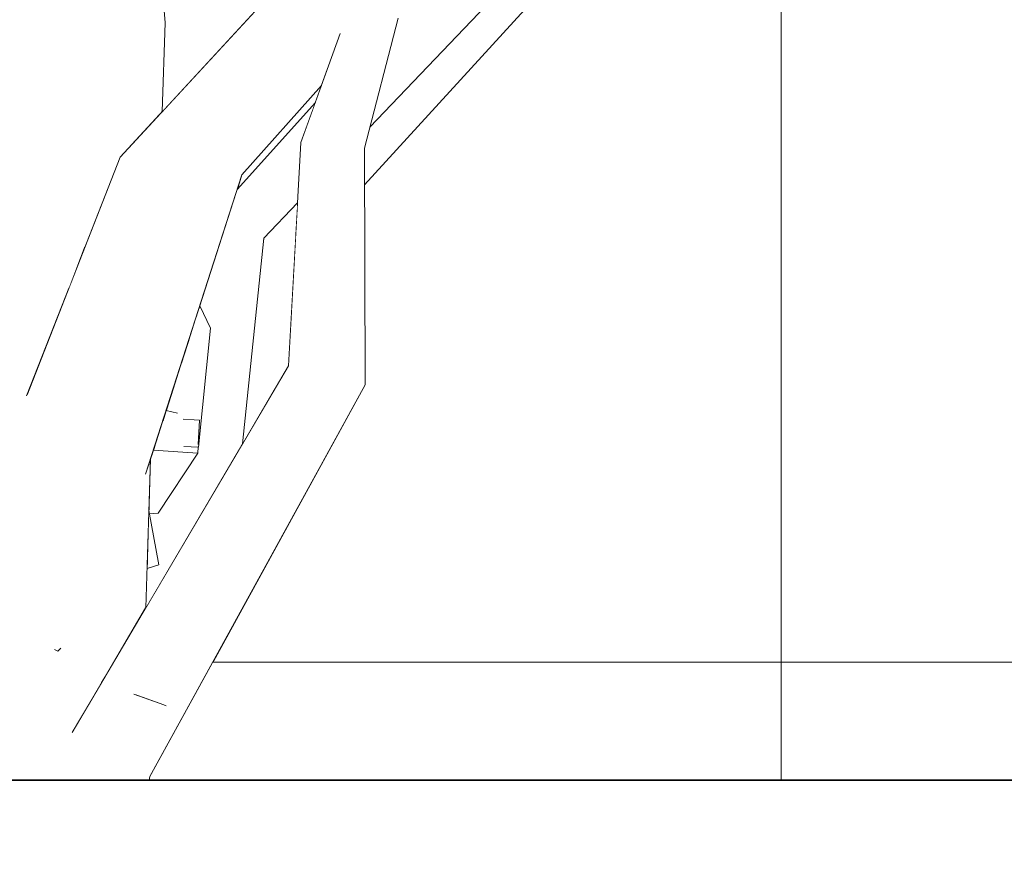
# Model space of a CAD drawing. Extents: x -289599 to -184549, y 66678 to 295474.
# Tile 149 of 256: x -266279 to -266112, y 71498 to 71642. Entities that reach past the tile are written whole.
import ezdxf

# ---------------------------------------------------------------- set-up
doc = ezdxf.new("R2010")
doc.units = 0
doc.header["$MEASUREMENT"] = 0
doc.linetypes.add('Wipeout_Contour', pattern=[1000, 0, -1000])
for name, color, linetype in [('arch drzewa', 8, 'Continuous'), ('Model stropy', 8, 'Continuous'), ('Model Ściany', 8, 'Continuous')]:
    doc.layers.add(name, color=color, linetype=linetype)
for name, color, linetype, lineweight in [('arch drzewa_Nr_Pióra__4', 8, 'Continuous', 9), ('Model stropy_Nr_Pióra__26', 8, 'Continuous', 35), ('Model Ściany_Nr_Pióra__87', 8, 'Continuous', 20)]:
    doc.layers.add(name, color=color, linetype=linetype, lineweight=lineweight)

msp = doc.modelspace()

# ---------------------------------------------------------------- wipeouts: each hides what was drawn before it
at = {"color": 254, "linetype": 'Wipeout_Contour', "lineweight": 0, "ltscale": 5167266.364004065}
msp.add_wipeout([(-266257.23, 71549.33), (-266257.45, 71542.68), (-266241.08, 71570.46), (-266237.45, 71605.22), (-266231.75, 71611.2), (-266231.18, 71621.43), (-266228.74, 71628.19), (-266241.99, 71613.45), (-266248.3, 71593.8), (-266246.49, 71589.98), (-266248.51, 71569.89), (-266248.59, 71569.9), (-266248.65, 71568.83), (-266255.36, 71558.72), (-266256.81, 71558.59), (-266255.25, 71549.97)], dxfattribs=at).dxf.layer = 'Model Ściany'
at = {"color": 254, "linetype": 'Wipeout_Contour', "lineweight": 0, "ltscale": 1290709.204890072}
msp.add_wipeout([(-266149.89, 71533.5), (-266149.89, 71513.5), (-265799.89, 71513.5), (-265799.89, 71533.5)], dxfattribs=at).dxf.layer = 'Model Ściany'

# ---------------------------------------------------------------- next in the draw order: wipeouts: each hides what was drawn before it
at = {"color": 254, "linetype": 'Wipeout_Contour', "lineweight": 0, "ltscale": 2260814.460055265}
msp.add_wipeout([(-266254.18, 71641.65), (-266254.68, 71626.65), (-266228.21, 71655.24), (-266232.97, 71666), (-266247.58, 71695.59), (-266250.69, 71690.69), (-266254.36, 71643.84)], dxfattribs=at).dxf.layer = 'Model Ściany'
at = {"color": 254, "linetype": 'Wipeout_Contour', "lineweight": 0, "ltscale": 1614532.714433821}
msp.add_wipeout([(-266256.85, 71513.5), (-266149.89, 71513.5), (-266149.89, 71533.5), (-266246.11, 71533.5), (-266256.77, 71514.13)], dxfattribs=at).dxf.layer = 'Model Ściany'

# ---------------------------------------------------------------- next in the draw order: wipeouts: each hides what was drawn before it
at = {"color": 254, "linetype": 'Wipeout_Contour', "lineweight": 0, "ltscale": 1614901.827503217}
msp.add_wipeout([(-266268.75, 71641.28), (-266267.85, 71603.51), (-266261.8, 71618.96), (-266254.68, 71626.65), (-266254.18, 71641.65)], dxfattribs=at).dxf.layer = 'arch drzewa'
at = {"color": 254, "linetype": 'Wipeout_Contour', "lineweight": 0, "ltscale": 2906648.689396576}
msp.add_wipeout([(-266261.09, 71560.35), (-266266.52, 71547.64), (-266266.05, 71528.11), (-266264.9, 71530.05), (-266264.96, 71530.07), (-266264.39, 71530.93), (-266257.45, 71542.68), (-266256.62, 71567.93), (-266257.4, 71565.49)], dxfattribs=at).dxf.layer = 'arch drzewa'
at = {"color": 254, "linetype": 'Wipeout_Contour', "lineweight": 0, "ltscale": 1926976.399866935}
msp.add_wipeout([(-266429.89, 71363.5), (-266079.89, 71363.5), (-266079.89, 71263.5), (-260835.35, 71263.5), (-260835.35, 71513.5), (-266429.89, 71513.5)], dxfattribs=at).dxf.layer = 'Model stropy'
at = {"color": 254, "linetype": 'Wipeout_Contour', "lineweight": 0, "ltscale": 4520811.533908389}
msp.add_wipeout([(-266220.3, 71580.42), (-266246.11, 71533.5), (-266149.89, 71533.5), (-266149.89, 71672.48), (-266159.98, 71668.69), (-266162.82, 71668.4), (-266190.39, 71672.63), (-266200.33, 71653.36), (-266214.71, 71642.45), (-266219.5, 71624.04), (-266192.53, 71652.3), (-266190.25, 71651.65), (-266187.73, 71650.07), (-266220.42, 71614.25)], dxfattribs=at).dxf.layer = 'Model Ściany'

# ---------------------------------------------------------------- next in the draw order: wipeouts: each hides what was drawn before it
at = {"color": 254, "linetype": 'Wipeout_Contour', "lineweight": 0, "ltscale": 1938000.010456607}
msp.add_wipeout([(-266265.47, 71719.17), (-266265.38, 71718.94), (-266263.64, 71714.54), (-266263.32, 71690.47), (-266254.18, 71641.65), (-266261.91, 71738.98)], dxfattribs=at).dxf.layer = 'arch drzewa'
at = {"color": 254, "linetype": 'Wipeout_Contour', "lineweight": 0, "ltscale": 968953.908651}
msp.add_wipeout([(-266270.51, 71596.72), (-266267.85, 71603.51), (-266268.75, 71641.28)], dxfattribs=at).dxf.layer = 'arch drzewa'
at = {"color": 254, "linetype": 'Wipeout_Contour', "lineweight": 0, "ltscale": 1291821.660091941}
msp.add_wipeout([(-266262.16, 71514.71), (-266265.8, 71517.52), (-266265.7, 71513.5), (-266262.17, 71513.5)], dxfattribs=at).dxf.layer = 'arch drzewa'
at = {"color": 254, "linetype": 'Wipeout_Contour', "lineweight": 0, "ltscale": 28415208.86934123}
msp.add_wipeout([(-266103.55, 71992.96), (-266149.89, 71964.95), (-266149.89, 71854.15), (-266149.81, 71854.61), (-266147.58, 71868.46), (-266147.25, 71869.81), (-266144.4, 71869.49), (-266147.02, 71852.11), (-266147.2, 71850.83), (-266143.33, 71856.3), (-266135.23, 71863.91), (-266123.36, 71875.44), (-266123.42, 71875.49), (-266122.64, 71876.14), (-266103.28, 71894.93), (-266101.12, 71893.98), (-266095.85, 71898.35), (-266094.61, 71898.09), (-266091.99, 71896.03), (-266119.56, 71873.17), (-266119.65, 71873.19), (-266130.32, 71862.84), (-266138.33, 71854.8), (-266148.95, 71838.56), (-266149.89, 71831.95), (-266149.89, 71831.02), (-266133.28, 71803.74), (-266130.4, 71799.19), (-266108.07, 71838.27), (-266101.56, 71865.5), (-266064.77, 71904.05), (-266062.99, 71904.73), (-266061.05, 71902.48), (-266096.07, 71865.23), (-266102, 71836.16), (-266125.18, 71795.41), (-266109.68, 71759.16), (-266080.13, 71802.36), (-266042.3, 71809.79), (-266011.44, 71847.28), (-266008.93, 71846.19), (-266008.47, 71845.52), (-266041.18, 71805.89), (-266074.37, 71799.94), (-266106.08, 71750.75), (-266105.15, 71748.58), (-266138.67, 71725.6), (-266106.56, 71731.07), (-266056.37, 71766.63), (-266019.32, 71773.45), (-266018.93, 71772.76), (-266018.29, 71770.63), (-266052.86, 71763.75), (-266104.99, 71726.14), (-266149.89, 71717.35), (-266149.89, 71675.77), (-266132.9, 71681.77), (-266131.57, 71681.57), (-266130.41, 71679.79), (-266149.89, 71672.48), (-266149.89, 71533.5), (-265799.89, 71533.5), (-265799.89, 73993.5), (-266149.89, 73993.5), (-266149.89, 72273.37), (-266146.52, 72275.39), (-266145.34, 72274.7), (-266143.34, 72272.56), (-266149.89, 72268.54), (-266149.89, 72044.32), (-266137.79, 72062.61), (-266135.08, 72062.89), (-266134.08, 72062.02), (-266133.85, 72062.94), (-266129.89, 72062.22), (-266138.42, 72025.1), (-266149.89, 72014.59), (-266149.89, 71972.88), (-266107.91, 71997.24), (-266107, 71997.52), (-266068.82, 72044.15), (-266066.08, 72044.03), (-266064.01, 72042.09), (-266098.37, 72000.13), (-266041.63, 72017.32), (-266011.13, 72055.13), (-266007.57, 72053.39), (-266039.35, 72013.46)], dxfattribs=at).dxf.layer = 'Model Ściany'

# ---------------------------------------------------------------- next in the draw order: linework, layer by layer
at = {"layer": 'Model Ściany_Nr_Pióra__87', "linetype": 'Continuous'}
for p, q in [((-266149.89, 71533.5), (-266149.89, 71672.48)), ((-266149.89, 71513.5), (-266149.89, 71533.5)), ((-266149.89, 71533.5), (-265799.89, 71533.5))]:
    msp.add_line(p, q, dxfattribs=at)

# ---------------------------------------------------------------- next in the draw order: wipeouts: each hides what was drawn before it
at = {"color": 254, "linetype": 'Wipeout_Contour', "lineweight": 0, "ltscale": 3229644.129870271}
msp.add_wipeout([(-266273.78, 71513.5), (-266265.7, 71513.5), (-266265.8, 71517.52), (-266269.85, 71521.66), (-266266.05, 71528.11), (-266266.52, 71547.64), (-266271.88, 71535.8), (-266272.34, 71535.38), (-266272.9, 71535.65), (-266272.9, 71535.95)], dxfattribs=at).dxf.layer = 'arch drzewa'
at = {"color": 254, "linetype": 'Wipeout_Contour', "lineweight": 0, "ltscale": 1291803.504754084}
msp.add_wipeout([(-266262.16, 71514.71), (-266262.17, 71513.5), (-266256.85, 71513.5), (-266256.77, 71514.13)], dxfattribs=at).dxf.layer = 'arch drzewa'

# ---------------------------------------------------------------- next in the draw order: wipeouts: each hides what was drawn before it
at = {"color": 254, "linetype": 'Wipeout_Contour', "lineweight": 0, "ltscale": 2583846.931184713}
msp.add_wipeout([(-266268.75, 71641.28), (-266286.85, 71642.2), (-266282.82, 71513.62), (-266282.77, 71513.5), (-266273.78, 71513.5), (-266272.9, 71535.95), (-266277.45, 71578.99), (-266270.51, 71596.72)], dxfattribs=at).dxf.layer = 'arch drzewa'
at = {"color": 254, "linetype": 'Wipeout_Contour', "lineweight": 0, "ltscale": 968820.304655}
msp.add_wipeout([(-266233.3, 71583.65), (-266256.77, 71514.13), (-266220.3, 71580.42)], dxfattribs=at).dxf.layer = 'arch drzewa'
at = {"color": 254, "linetype": 'Wipeout_Contour', "lineweight": 0, "ltscale": 968879.568089}
msp.add_wipeout([(-266264.39, 71530.93), (-266264.96, 71530.07), (-266264.9, 71530.05)], dxfattribs=at).dxf.layer = 'arch drzewa'

# ---------------------------------------------------------------- next in the draw order: linework, layer by layer
at = {"layer": 'arch drzewa_Nr_Pióra__4', "linetype": 'Continuous'}
for p, q in [((-266264.96, 71530.07), (-266264.39, 71530.93)), ((-266264.9, 71530.05), (-266264.96, 71530.07)), ((-266256.85, 71513.5), (-266256.77, 71514.13))]:
    msp.add_line(p, q, dxfattribs=at)
at = {"layer": 'Model stropy_Nr_Pióra__26', "linetype": 'Continuous'}
msp.add_line((-266429.89, 71513.5), (-260835.35, 71513.5), dxfattribs=at)
at = {"layer": 'Model Ściany_Nr_Pióra__87', "linetype": 'Continuous'}
msp.add_line((-266149.89, 71533.5), (-266246.11, 71533.5), dxfattribs=at)

# ---------------------------------------------------------------- next in the draw order: wipeouts: each hides what was drawn before it
at = {"color": 254, "linetype": 'Wipeout_Contour', "lineweight": 0, "ltscale": 2583930.124640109}
msp.add_wipeout([(-266269.42, 71651.82), (-266268.75, 71641.28), (-266254.18, 71641.65), (-266263.32, 71690.47), (-266263.07, 71671.67), (-266264.91, 71667.97), (-266268.37, 71648.56), (-266268.38, 71648.82)], dxfattribs=at).dxf.layer = 'arch drzewa'
at = {"color": 254, "linetype": 'Wipeout_Contour', "lineweight": 0, "ltscale": 968818.642115}
msp.add_wipeout([(-266220.3, 71580.42), (-266220.44, 71620.45), (-266231.18, 71621.43)], dxfattribs=at).dxf.layer = 'arch drzewa'
at = {"color": 254, "linetype": 'Wipeout_Contour', "lineweight": 0, "ltscale": 1291834.459495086}
msp.add_wipeout([(-266254.62, 71574.17), (-266255.64, 71570.97), (-266248.51, 71569.89), (-266252.08, 71575.61)], dxfattribs=at).dxf.layer = 'arch drzewa'
at = {"color": 254, "linetype": 'Wipeout_Contour', "lineweight": 0, "ltscale": 968872.025785}
msp.add_wipeout([(-266257.23, 71549.33), (-266255.25, 71549.97), (-266256.91, 71559.15)], dxfattribs=at).dxf.layer = 'arch drzewa'
at = {"color": 254, "linetype": 'Wipeout_Contour', "lineweight": 0, "ltscale": 968845.512589}
msp.add_wipeout([(-266253.04, 71528.72), (-266254.41, 71526.26), (-266254.01, 71526.1)], dxfattribs=at).dxf.layer = 'arch drzewa'

# ---------------------------------------------------------------- next in the draw order: wipeouts: each hides what was drawn before it
at = {"color": 254, "linetype": 'Wipeout_Contour', "lineweight": 0, "ltscale": 968981.713995}
msp.add_wipeout([(-266269.42, 71651.82), (-266270.91, 71653.25), (-266268.75, 71641.28)], dxfattribs=at).dxf.layer = 'arch drzewa'
at = {"color": 254, "linetype": 'Wipeout_Contour', "lineweight": 0, "ltscale": 968821.079599}
msp.add_wipeout([(-266231.18, 71621.43), (-266233.3, 71583.65), (-266220.3, 71580.42)], dxfattribs=at).dxf.layer = 'arch drzewa'
at = {"color": 254, "linetype": 'Wipeout_Contour', "lineweight": 0, "ltscale": 968880.337402}
msp.add_wipeout([(-266254.01, 71576.05), (-266254.62, 71574.17), (-266252.08, 71575.61)], dxfattribs=at).dxf.layer = 'arch drzewa'
at = {"color": 254, "linetype": 'Wipeout_Contour', "lineweight": 0, "ltscale": 1291831.97523886}
msp.add_wipeout([(-266255.74, 71570.68), (-266255.88, 71570.24), (-266250.67, 71569.97), (-266248.51, 71569.89)], dxfattribs=at).dxf.layer = 'arch drzewa'
at = {"color": 254, "linetype": 'Wipeout_Contour', "lineweight": 0, "ltscale": 1937758.97704327}
msp.add_wipeout([(-266256.67, 71566.52), (-266256.91, 71559.15), (-266256.82, 71558.63), (-266255.36, 71558.72), (-266256.34, 71568.8), (-266256.62, 71567.93)], dxfattribs=at).dxf.layer = 'arch drzewa'
at = {"color": 254, "linetype": 'Wipeout_Contour', "lineweight": 0, "ltscale": 968846.241806}
msp.add_wipeout([(-266253.63, 71528.6), (-266254.41, 71526.26), (-266253.04, 71528.72)], dxfattribs=at).dxf.layer = 'arch drzewa'

# ---------------------------------------------------------------- next in the draw order: wipeouts: each hides what was drawn before it
at = {"color": 254, "linetype": 'Wipeout_Contour', "lineweight": 0, "ltscale": 2261085.839963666}
msp.add_wipeout([(-266289.56, 71739.44), (-266286.85, 71642.2), (-266268.75, 71641.28), (-266270.91, 71653.25), (-266282.8, 71667.18), (-266280.73, 71707.54), (-266283.43, 71722.47)], dxfattribs=at).dxf.layer = 'arch drzewa'
at = {"color": 254, "linetype": 'Wipeout_Contour', "lineweight": 0, "ltscale": 1937651.692505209}
msp.add_wipeout([(-266221.55, 71643.07), (-266222.43, 71642.06), (-266220.44, 71620.45), (-266214.71, 71642.45), (-266215.97, 71642.84), (-266216.73, 71642.26)], dxfattribs=at).dxf.layer = 'arch drzewa'
at = {"color": 254, "linetype": 'Wipeout_Contour', "lineweight": 0, "ltscale": 968839.418258}
msp.add_wipeout([(-266232.2, 71605.24), (-266232.22, 71602.9), (-266232.09, 71605.15)], dxfattribs=at).dxf.layer = 'arch drzewa'
at = {"color": 254, "linetype": 'Wipeout_Contour', "lineweight": 0, "ltscale": 968875.82347}
msp.add_wipeout([(-266255.64, 71570.97), (-266255.74, 71570.68), (-266248.51, 71569.89)], dxfattribs=at).dxf.layer = 'arch drzewa'
at = {"color": 254, "linetype": 'Wipeout_Contour', "lineweight": 0, "ltscale": 968852.333242}
msp.add_wipeout([(-266259.26, 71528.01), (-266254.41, 71526.26), (-266253.63, 71528.6)], dxfattribs=at).dxf.layer = 'arch drzewa'

# ---------------------------------------------------------------- next in the draw order: wipeouts: each hides what was drawn before it
at = {"color": 254, "linetype": 'Wipeout_Contour', "lineweight": 0, "ltscale": 1291783.473707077}
msp.add_wipeout([(-266224.56, 71639.78), (-266231.18, 71621.43), (-266220.44, 71620.45), (-266222.43, 71642.06)], dxfattribs=at).dxf.layer = 'arch drzewa'
at = {"color": 254, "linetype": 'Wipeout_Contour', "lineweight": 0, "ltscale": 1291778.264590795}
msp.add_wipeout([(-266233.39, 71583.49), (-266233.3, 71583.65), (-266232.22, 71602.9), (-266232.2, 71605.24)], dxfattribs=at).dxf.layer = 'arch drzewa'
at = {"color": 254, "linetype": 'Wipeout_Contour', "lineweight": 0, "ltscale": 2260694.514166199}
msp.add_wipeout([(-266250.07, 71588.3), (-266248.9, 71574.47), (-266248.36, 71574.43), (-266248.56, 71570.48), (-266248.51, 71569.89), (-266246.49, 71589.98), (-266248.89, 71591.98)], dxfattribs=at).dxf.layer = 'arch drzewa'
at = {"color": 254, "linetype": 'Wipeout_Contour', "lineweight": 0, "ltscale": 968850.859534}
msp.add_wipeout([(-266258.2, 71527.63), (-266254.01, 71526.1), (-266254.41, 71526.26)], dxfattribs=at).dxf.layer = 'arch drzewa'

# ---------------------------------------------------------------- next in the draw order: linework, layer by layer
at = {"layer": 'arch drzewa_Nr_Pióra__4', "linetype": 'Continuous'}
for p, q in [((-266254.41, 71526.26), (-266259.46, 71528.08)), ((-266253.99, 71526.09), (-266254.41, 71526.26))]:
    msp.add_line(p, q, dxfattribs=at)

# ---------------------------------------------------------------- next in the draw order: wipeouts: each hides what was drawn before it
at = {"color": 254, "linetype": 'Wipeout_Contour', "lineweight": 0, "ltscale": 1291706.977003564}
msp.add_wipeout([(-266220.42, 71615.01), (-266220.42, 71614.25), (-266187.73, 71650.07), (-266190.02, 71650.72)], dxfattribs=at).dxf.layer = 'arch drzewa'
at = {"color": 254, "linetype": 'Wipeout_Contour', "lineweight": 0, "ltscale": 1614763.856540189}
msp.add_wipeout([(-266241.19, 71615.93), (-266241.99, 71613.45), (-266228.74, 71628.19), (-266227.7, 71631.07), (-266228.15, 71630.56)], dxfattribs=at).dxf.layer = 'arch drzewa'
at = {"color": 254, "linetype": 'Wipeout_Contour', "lineweight": 0, "ltscale": 1291785.355804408}
msp.add_wipeout([(-266232.2, 71605.24), (-266237.45, 71605.22), (-266235.73, 71579.52), (-266233.39, 71583.49)], dxfattribs=at).dxf.layer = 'arch drzewa'
at = {"color": 254, "linetype": 'Wipeout_Contour', "lineweight": 0, "ltscale": 968875.837614}
msp.add_wipeout([(-266248.3, 71593.8), (-266248.45, 71593.34), (-266246.49, 71589.98)], dxfattribs=at).dxf.layer = 'arch drzewa'
at = {"color": 254, "linetype": 'Wipeout_Contour', "lineweight": 0, "ltscale": 2583654.870524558}
msp.add_wipeout([(-266252.08, 71575.61), (-266248.51, 71569.89), (-266248.56, 71570.48), (-266248.57, 71570.38), (-266251.08, 71574.62), (-266248.9, 71574.47), (-266250.07, 71588.3), (-266251.28, 71584.53)], dxfattribs=at).dxf.layer = 'arch drzewa'

# ---------------------------------------------------------------- next in the draw order: wipeouts: each hides what was drawn before it
at = {"color": 254, "linetype": 'Wipeout_Contour', "lineweight": 0, "ltscale": 968792.707216}
msp.add_wipeout([(-266220.43, 71617.94), (-266220.42, 71615.01), (-266190.02, 71650.72)], dxfattribs=at).dxf.layer = 'arch drzewa'
at = {"color": 254, "linetype": 'Wipeout_Contour', "lineweight": 0, "ltscale": 968840.530707}
msp.add_wipeout([(-266232.08, 71605.38), (-266232.2, 71605.24), (-266232.09, 71605.15)], dxfattribs=at).dxf.layer = 'arch drzewa'
at = {"color": 254, "linetype": 'Wipeout_Contour', "lineweight": 0, "ltscale": 968842.79864}
msp.add_wipeout([(-266241.08, 71570.46), (-266235.73, 71579.52), (-266237.45, 71605.22)], dxfattribs=at).dxf.layer = 'arch drzewa'
at = {"color": 254, "linetype": 'Wipeout_Contour', "lineweight": 0, "ltscale": 968875.993029}
msp.add_wipeout([(-266248.45, 71593.34), (-266248.89, 71591.98), (-266246.49, 71589.98)], dxfattribs=at).dxf.layer = 'arch drzewa'
at = {"color": 254, "linetype": 'Wipeout_Contour', "lineweight": 0, "ltscale": 968879.204503}
msp.add_wipeout([(-266251.28, 71584.53), (-266252.27, 71581.48), (-266252.08, 71575.61)], dxfattribs=at).dxf.layer = 'arch drzewa'
at = {"color": 254, "linetype": 'Wipeout_Contour', "lineweight": 0, "ltscale": 1291833.601908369}
msp.add_wipeout([(-266256.34, 71568.8), (-266255.36, 71558.72), (-266248.65, 71568.83), (-266256.17, 71569.34)], dxfattribs=at).dxf.layer = 'arch drzewa'

# ---------------------------------------------------------------- next in the draw order: wipeouts: each hides what was drawn before it
at = {"color": 254, "linetype": 'Wipeout_Contour', "lineweight": 0, "ltscale": 1291714.119828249}
msp.add_wipeout([(-266220.43, 71619.21), (-266220.43, 71617.94), (-266190.02, 71650.72), (-266192.53, 71652.3)], dxfattribs=at).dxf.layer = 'arch drzewa'
at = {"color": 254, "linetype": 'Wipeout_Contour', "lineweight": 0, "ltscale": 968840.79152}
msp.add_wipeout([(-266232.2, 71605.24), (-266232.08, 71605.38), (-266232.08, 71605.39)], dxfattribs=at).dxf.layer = 'arch drzewa'
at = {"color": 254, "linetype": 'Wipeout_Contour', "lineweight": 0, "ltscale": 968880.324683}
msp.add_wipeout([(-266252.27, 71581.48), (-266254.01, 71576.05), (-266252.08, 71575.61)], dxfattribs=at).dxf.layer = 'arch drzewa'
at = {"color": 254, "linetype": 'Wipeout_Contour', "lineweight": 0, "ltscale": 1614786.703534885}
msp.add_wipeout([(-266255.88, 71570.24), (-266256.17, 71569.34), (-266248.65, 71568.83), (-266248.59, 71569.9), (-266250.67, 71569.97)], dxfattribs=at).dxf.layer = 'arch drzewa'
at = {"color": 254, "linetype": 'Wipeout_Contour', "lineweight": 0, "ltscale": 968875.820475}
msp.add_wipeout([(-266256.82, 71558.63), (-266256.81, 71558.59), (-266255.36, 71558.72)], dxfattribs=at).dxf.layer = 'arch drzewa'

# ---------------------------------------------------------------- next in the draw order: wipeouts: each hides what was drawn before it
at = {"color": 254, "linetype": 'Wipeout_Contour', "lineweight": 0, "ltscale": 1291735.735307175}
msp.add_wipeout([(-266220.44, 71620.45), (-266220.43, 71619.21), (-266192.53, 71652.3), (-266219.5, 71624.04)], dxfattribs=at).dxf.layer = 'arch drzewa'
at = {"color": 254, "linetype": 'Wipeout_Contour', "lineweight": 0, "ltscale": 1291793.803869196}
msp.add_wipeout([(-266237.45, 71605.22), (-266232.2, 71605.24), (-266232.08, 71605.39), (-266231.75, 71611.2)], dxfattribs=at).dxf.layer = 'arch drzewa'
at = {"color": 254, "linetype": 'Wipeout_Contour', "lineweight": 0, "ltscale": 968867.164763}
msp.add_wipeout([(-266248.36, 71574.43), (-266251.08, 71574.62), (-266248.57, 71570.38)], dxfattribs=at).dxf.layer = 'arch drzewa'

# ---------------------------------------------------------------- next in the draw order: wipeouts: each hides what was drawn before it
at = {"color": 254, "linetype": 'Wipeout_Contour', "lineweight": 0, "ltscale": 1291849.070123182}
msp.add_wipeout([(-266250.22, 71611.84), (-266261.09, 71560.35), (-266257.4, 71565.49), (-266241.19, 71615.93)], dxfattribs=at).dxf.layer = 'arch drzewa'

# ---------------------------------------------------------------- next in the draw order: linework, layer by layer
at = {"layer": 'arch drzewa_Nr_Pióra__4', "linetype": 'Continuous'}
for p, q in [((-266241.08, 71570.46), (-266237.45, 71605.22)), ((-266246.49, 71589.98), (-266248.3, 71593.8)), ((-266248.51, 71569.89), (-266246.49, 71589.98)), ((-266248.57, 71570.33), (-266248.36, 71574.43)), ((-266248.65, 71568.83), (-266248.59, 71569.9))]:
    msp.add_line(p, q, dxfattribs=at)

# ---------------------------------------------------------------- next in the draw order: wipeouts: each hides what was drawn before it
at = {"color": 254, "linetype": 'Wipeout_Contour', "lineweight": 0, "ltscale": 968855.889374}
msp.add_wipeout([(-266241.19, 71615.93), (-266227.7, 71631.07), (-266226.79, 71633.6)], dxfattribs=at).dxf.layer = 'arch drzewa'
at = {"color": 254, "linetype": 'Wipeout_Contour', "lineweight": 0, "ltscale": 1614831.611788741}
msp.add_wipeout([(-266272.34, 71535.38), (-266271.88, 71535.8), (-266266.52, 71547.64), (-266261.09, 71560.35), (-266250.22, 71611.84)], dxfattribs=at).dxf.layer = 'arch drzewa'

# ---------------------------------------------------------------- next in the draw order: wipeouts: each hides what was drawn before it
at = {"color": 254, "linetype": 'Wipeout_Contour', "lineweight": 0, "ltscale": 968913.430414}
msp.add_wipeout([(-266272.34, 71535.38), (-266250.22, 71611.84), (-266261.8, 71618.96)], dxfattribs=at).dxf.layer = 'arch drzewa'

# ---------------------------------------------------------------- next in the draw order: linework, layer by layer
at = {"layer": 'arch drzewa_Nr_Pióra__4', "linetype": 'Continuous'}
for p, q in [((-266256.77, 71514.13), (-266220.3, 71580.42)), ((-266254.01, 71576.05), (-266252.08, 71575.61)), ((-266248.36, 71574.43), (-266251.12, 71574.62)), ((-266256.17, 71569.34), (-266248.65, 71568.83)), ((-266248.65, 71568.83), (-266255.36, 71558.72)), ((-266250.99, 71569.98), (-266248.51, 71569.89)), ((-266257.45, 71542.68), (-266256.62, 71567.93)), ((-266255.25, 71549.97), (-266256.91, 71559.15)), ((-266255.36, 71558.72), (-266256.81, 71558.59)), ((-266257.23, 71549.33), (-266255.25, 71549.97))]:
    msp.add_line(p, q, dxfattribs=at)

# ---------------------------------------------------------------- next in the draw order: wipeouts: each hides what was drawn before it
at = {"color": 254, "linetype": 'Wipeout_Contour', "lineweight": 0, "ltscale": 4844157.689641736}
msp.add_wipeout([(-266193.49, 71677.07), (-266250.22, 71611.84), (-266241.19, 71615.93), (-266226.79, 71633.6), (-266224.56, 71639.78), (-266222.43, 71642.06), (-266221.55, 71643.07), (-266221.66, 71643.09), (-266219.54, 71646.37), (-266219.27, 71646.88), (-266219.03, 71647.03), (-266218.63, 71647.78), (-266210.77, 71653.25), (-266198.56, 71668.24), (-266193.69, 71676.34)], dxfattribs=at).dxf.layer = 'arch drzewa'
at = {"color": 254, "linetype": 'Wipeout_Contour', "lineweight": 0, "ltscale": 1614869.404894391}
msp.add_wipeout([(-266261.8, 71618.96), (-266277.45, 71578.99), (-266272.9, 71535.95), (-266272.9, 71535.65), (-266272.34, 71535.38)], dxfattribs=at).dxf.layer = 'arch drzewa'

# ---------------------------------------------------------------- next in the draw order: linework, layer by layer
at = {"layer": 'arch drzewa_Nr_Pióra__4', "linetype": 'Continuous'}
for p, q in [((-266269.91, 71521.57), (-266233.3, 71583.65)), ((-266272.34, 71535.38), (-266272.91, 71535.66)), ((-266271.82, 71535.85), (-266272.34, 71535.38))]:
    msp.add_line(p, q, dxfattribs=at)

# ---------------------------------------------------------------- next in the draw order: wipeouts: each hides what was drawn before it
at = {"color": 254, "linetype": 'Wipeout_Contour', "lineweight": 0, "ltscale": 2260605.526349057}
msp.add_wipeout([(-266223.34, 71647.04), (-266250.22, 71611.84), (-266193.49, 71677.07), (-266189.6, 71691.24), (-266219.19, 71652.48), (-266219.97, 71648.15), (-266220.72, 71648.08)], dxfattribs=at).dxf.layer = 'arch drzewa'

# ---------------------------------------------------------------- next in the draw order: linework, layer by layer
at = {"layer": 'arch drzewa_Nr_Pióra__4', "linetype": 'Continuous'}
for p, q in [((-266219.5, 71624.04), (-266192.53, 71652.3)), ((-266220.42, 71614.25), (-266187.73, 71650.07)), ((-266220.44, 71620.45), (-266214.71, 71642.45)), ((-266220.3, 71580.42), (-266220.44, 71620.45))]:
    msp.add_line(p, q, dxfattribs=at)

# ---------------------------------------------------------------- next in the draw order: wipeouts: each hides what was drawn before it
at = {"color": 254, "linetype": 'Wipeout_Contour', "lineweight": 0, "ltscale": 1614798.530975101}
msp.add_wipeout([(-266261.8, 71618.96), (-266250.22, 71611.84), (-266223.34, 71647.04), (-266224.47, 71646.79), (-266228.21, 71655.24)], dxfattribs=at).dxf.layer = 'arch drzewa'

# ---------------------------------------------------------------- next in the draw order: linework, layer by layer
at = {"layer": 'arch drzewa_Nr_Pióra__4', "linetype": 'Continuous'}
for p, q in [((-266254.18, 71641.65), (-266261.91, 71738.98)), ((-266261.8, 71618.96), (-266228.21, 71655.24)), ((-266254.68, 71626.65), (-266254.18, 71641.65)), ((-266231.18, 71621.43), (-266224.54, 71639.85)), ((-266241.19, 71615.93), (-266227.7, 71631.07)), ((-266241.99, 71613.45), (-266228.74, 71628.19)), ((-266233.3, 71583.65), (-266231.18, 71621.43)), ((-266277.63, 71578.53), (-266261.8, 71618.96)), ((-266257.47, 71565.3), (-266241.19, 71615.93)), ((-266237.45, 71605.22), (-266231.75, 71611.2))]:
    msp.add_line(p, q, dxfattribs=at)

doc.saveas('drawing.dxf')
